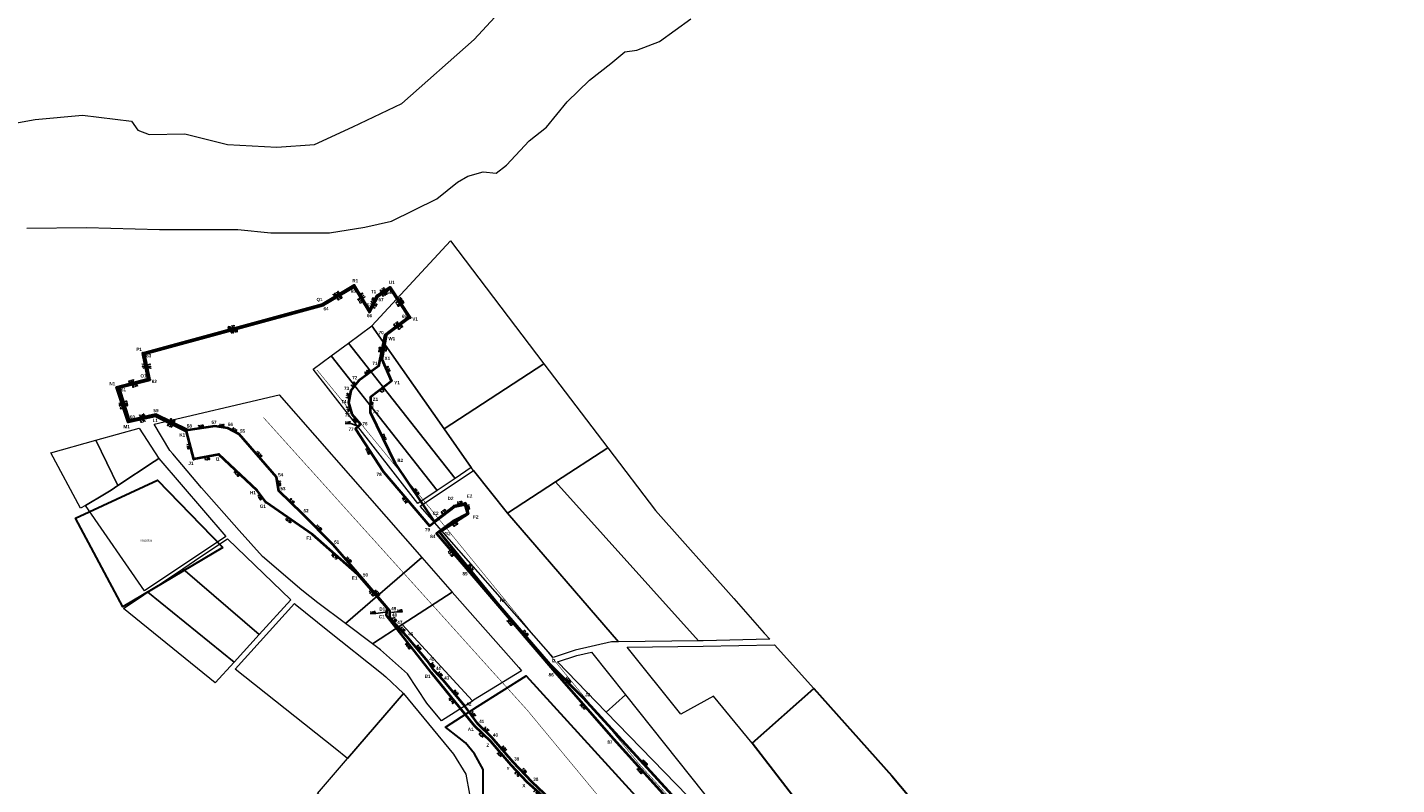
# Model space of a CAD drawing. Header units: metres. Extents: x 347609 to 404409, y 8548087 to 8605413.
# Tile 18 of 46: x 373617 to 373993, y 8562211 to 8562419. Entities that reach past the tile are written whole.
import ezdxf
from ezdxf import colors
from ezdxf.entities.mleader import LeaderData, LeaderLine
from ezdxf.enums import TextEntityAlignment as Align
from ezdxf.math import Vec2, Vec3

# ---------------------------------------------------------------- set-up
doc = ezdxf.new("R2010")
doc.units = ezdxf.units.M
doc.linetypes.add('ACAD_ISO02W100', pattern=[15, 12, -3])
for name, color, linetype in [('00_TEXTO', 7, 'Continuous'), ('manzanas', 2, 'Continuous'), ('Predios Rurales', 90, 'Continuous'), ('VERTICES', 244, 'Continuous'), ('ZR_LIMA_PSAD56_A_WGS84', 210, 'Continuous')]:
    doc.layers.add(name, color=color, linetype=linetype)
doc.layers.add('01. RIO', color=7, linetype='Continuous', lineweight=5, true_color=0x2776bb)
doc.layers.add('02. FAJA MARGINAL', color=5, linetype='ACAD_ISO02W100', lineweight=0)
doc.layers.add('DISTANCIA', color=7, linetype='Continuous', lineweight=9)
doc.layers.add('LIMITES CONSTRUCTIVO 2', color=40, linetype='Continuous', true_color=0xffbf00)
doc.styles.add('ROMANS', font='romans.shx')
doc.styles.get("Standard").update_dxf_attribs({"font": 'simplex.shx'})
doc.styles.add('VERTICES', font='sanssb__.ttf')

# ---------------------------------------------------------------- blocks, each defined once
blk = doc.blocks.new('REIORORI')
at = {"layer": '01. RIO', "color": 152, "lineweight": 15, "true_color": 0x2776bb, "flags": 128}
for points in [[(373605.55, 8562391.42), (373618.86, 8562393.83), (373631.82, 8562395.04), (373645.3, 8562393.32), (373647.03, 8562390.9), (373650.14, 8562389.69), (373659.99, 8562389.86), (373671.75, 8562386.93), (373685.23, 8562386.23), (373695.6, 8562386.93), (373706.18, 8562391.79), (373719.66, 8562398.19), (373739.54, 8562415.8), (373752.01, 8562429.31)], [(373616.5, 8562363.96), (373632.93, 8562364.16), (373653.02, 8562363.56), (373674.53, 8562363.56), (373683.64, 8562362.7), (373699.75, 8562362.7), (373709.48, 8562364.22), (373716.82, 8562365.89), (373729.28, 8562372.04), (373734.94, 8562376.58), (373737.81, 8562378.26), (373741.96, 8562379.45), (373745.55, 8562379.05), (373748.42, 8562381.29), (373754.66, 8562387.91), (373759.44, 8562391.66), (373765.11, 8562398.67), (373771.18, 8562404.58), (373777.08, 8562409.21), (373780.91, 8562412.44), (373784.19, 8562412.9), (373790.43, 8562415.24), (373799.12, 8562421.46)]]:
    blk.add_lwpolyline(points, dxfattribs=at)
blk = doc.blocks.new('A$Cc328417d')
at = {"layer": 'VERTICES', "color": 6}
for centre in [(373706.52, 8562348.3), (373712.79, 8562345.4), (373716.45, 8562347.71), (373697.83, 8562343.04), (373710.75, 8562341.36), (373721.96, 8562339.37), (373715.37, 8562334.51), (373648.44, 8562329.64), (373714.1, 8562327.92), (373649.89, 8562322.58), (373641.22, 8562320.25), (373716.75, 8562321.9), (373710.99, 8562317.47), (373651.9, 8562312.32), (373710.95, 8562313.37), (373644.38, 8562310.63), (373660.46, 8562308.05), (373662.41, 8562300.44), (373669.33, 8562301.8), (373717.77, 8562299.32), (373679.85, 8562291.85), (373682.22, 8562288.62), (373737.1, 8562288.4), (373734, 8562287.68), (373737.88, 8562285.44), (373728.56, 8562283.38), (373695.03, 8562279.81), (373729.99, 8562280.39), (373707.57, 8562268.75), (373715.56, 8562259.49), (373745.99, 8562260.75), (373715.44, 8562257.52), (373760.34, 8562244.14), (373727.81, 8562241.77), (373769.46, 8562234.88), (373739.6, 8562227.24), (373744.13, 8562222.86), (373749.7, 8562216.42), (373754.11, 8562211.71), (373759.89, 8562206.59), (373802.54, 8562198.72), (373809.04, 8562191.02), (373778.48, 8562183.26), (373822.94, 8562184.83), (373780.55, 8562178.98), (373817.93, 8562180.73), (373826.89, 8562174.79), (373792.3, 8562165.14), (373857.97, 8562161.65), (373888.02, 8562161.9), (373794.85, 8562157.1), (373843.07, 8562158.86), (373854.09, 8562158.45), (373890.01, 8562159.59), (373797.26, 8562154.08), (373857.22, 8562154.65), (373875, 8562153.59), (373884.3, 8562154), (373802.85, 8562152.2), (373808.35, 8562149.81), (373850.3, 8562150.68), (373870.53, 8562150.03), (373876.05, 8562152.41), (373804.91, 8562148.26), (373814.57, 8562148.41), (373860.25, 8562148.75), (373822.11, 8562141.52), (373824.5, 8562138.72), (373863.47, 8562136.59), (373827.79, 8562133.23), (373830.52, 8562129.5), (373831.67, 8562127.44), (373833.14, 8562125.83), (373845.23, 8562124.25), (373856.32, 8562123.73), (373823.82, 8562119.52), (373824.82, 8562117.63), (373827.99, 8562117.53), (373816.06, 8562112.11), (373819.85, 8562114.84), (373821.31, 8562112.45), (373811.44, 8562108.04), (373808.74, 8562104.76), (373811.33, 8562102.43), (373811.69, 8562102.78)]:
    blk.add_circle(centre, 0.15, dxfattribs=at)
at = {"layer": 'DISTANCIA', "style": 'ROMANS'}
for s, rotation, p in [('10.16', 31.1797, (373701.52, 8562345.95)), ('8.13', 301.3701, (373708.91, 8562345.46)), ('4.52', 63.2029, (373711.58, 8562344.19)), ('4.33', 32.2889, (373714.25, 8562347.04)), ('10.00', 303.4691, (373719.59, 8562344.13)), ('51.17', 15.171, (373672.72, 8562336.85)), ('8.19', 36.4069, (373719.21, 8562336.64)), ('6.71', 79.0796, (373715.29, 8562330.89)), ('7.21', 281.6198, (373648.53, 8562326.03)), ('6.58', 293.7014, (373715.92, 8562325.27)), ('8.97', 15.0695, (373645.23, 8562321.93)), ('7.27', 37.5447, (373714.4, 8562319.32)), ('10.12', 288.1581, (373642.26, 8562315.12)), ('4.10', 89.4841, (373711.5, 8562315.34)), ('7.71', 12.6648, (373648.4, 8562310.86)), ('9.57', 333.4965, (373655.89, 8562309.64)), ('15.61', 295.9029, (373714.86, 8562306.6)), ('7.85', 284.3149, (373660.88, 8562303.95)), ('7.06', 11.0654, (373666.13, 8562300.53)), ('14.48', 316.5863, (373674.16, 8562296.46)), ('19.26', 304.0846, (373723.73, 8562291.59)), ('4.00', 306.3161, (373680.51, 8562289.97)), ('3.19', 13.0806, (373735.49, 8562288.61)), ('6.93', 38.3483, (373731.05, 8562286.15)), ('3.06', 284.7088, (373737.97, 8562287.34)), ('15.55', 325.4873, (373688.42, 8562283.6)), ('9.36', 32.6079, (373734.39, 8562282.54)), ('16.73', 318.7308, (373701.05, 8562273.69)), ('25.34', 309.1671, (373738.65, 8562270.7)), ('12.23', 312.2125, (373711.29, 8562263.61)), ('21.94', 310.825, (373753.75, 8562252.73)), ('20.03', 308.1562, (373721.3, 8562249.1)), ('13.00', 314.5684, (373765.38, 8562239.85)), ('18.70', 309.0646, (373733.2, 8562234.14)), ('6.31', 315.9608, (373741.47, 8562224.6)), ('8.51', 310.8618, (373746.53, 8562219.26)), ('49.00', 312.4513, (373786.46, 8562217.1)), ('6.45', 313.1577, (373751.29, 8562213.9)), ('7.72', 318.4336, (373756.44, 8562208.89)), ('29.83', 308.5466, (373768.85, 8562194.39)), ('10.08', 310.1661, (373805.03, 8562194.22)), ('13.59', 310.83, (373813.69, 8562186.48)), ('6.47', 39.2905, (373820.31, 8562183.43)), ('4.76', 295.8381, (373778.94, 8562180.93)), ('10.79', 291.5018, (373825.32, 8562180.32)), ('18.15', 310.3382, (373786.08, 8562171.58)), ('22.71', 315.4334, (373835.08, 8562167.54)), ('8.44', 287.5623, (373793.06, 8562160.79)), ('5.03', 39.548, (373855.57, 8562160.46)), ('3.05', 310.7202, (373889.49, 8562161.1)), ('4.92', 309.3684, (373855.16, 8562156.26)), ('17.11', 317.2094, (373864.63, 8562156.26)), ('15.27', 38.4428, (373881.71, 8562157.62)), ('3.87', 308.6401, (373795.57, 8562155.2)), ('5.90', 341.3984, (373799.82, 8562152.58)), ('10.92', 311.4688, (373846.93, 8562155.34)), ('5.72', 38.505, (373872.51, 8562152.34)), ('4.44', 297.5794, (373803.37, 8562149.87)), ('10.14', 349.0122, (373854.66, 8562150.42)), ('6.64', 297.2359, (373858.07, 8562151.84)), ('3.78', 24.2241, (373806.65, 8562148.4)), ('6.37', 347.3329, (373811.57, 8562148.47)), ('10.22', 317.595, (373818.09, 8562144.34)), ('3.68', 310.4182, (373822.83, 8562139.77)), ('6.41', 300.9445, (373825.81, 8562135.44)), ('4.62', 306.1643, (373828.76, 8562130.93)), ('11.25', 34.0954, (373827.83, 8562123)), ('5.70', 29.2962, (373822.03, 8562116.72)), ('4.67', 35.8095, (373817.49, 8562113.93)), ('6.15', 41.4087, (373813.21, 8562110.39)), ('3.49', 318.0437, (373809.56, 8562103.19)), ('4.25', 50.4897, (373809.59, 8562106.71))]:
    blk.add_text(s, height=0.5, rotation=rotation, dxfattribs=at).set_placement(p, align=Align.MIDDLE)
for s, p in [('1.98', (373711.65, 8562258.4)), ('1.32', (373892.45, 8562158.77)), ('1.58', (373877.19, 8562154.86)), ('2.36', (373828.58, 8562127.77)), ('2.18', (373829.75, 8562126.02)), ('2.14', (373821.45, 8562118.81)), ('0.50', (373813.53, 8562100.46))]:
    blk.add_text(s, height=0.5, dxfattribs=at).set_placement(p, align=Align.MIDDLE)
at = {"layer": 'VERTICES', "style": 'VERTICES'}
for s, p in [('R1', (373706.81, 8562349.5)), ('U1', (373716.89, 8562349.04)), ('Q1', (373697.03, 8562344.23)), ('T1', (373711.83, 8562346.52)), ('S1', (373710.69, 8562342.88)), ('V1', (373723.28, 8562339)), ('W1', (373716.88, 8562333.59)), ('P1', (373647.41, 8562330.66)), ('X1', (373715.63, 8562328.16)), ('O1', (373648.6, 8562323.37)), ('N1', (373640.06, 8562321.21)), ('Y1', (373718.31, 8562321.51)), ('Z1', (373712.4, 8562316.93)), ('L1', (373651.84, 8562311.11)), ('A2', (373712.53, 8562313.49)), ('M1', (373643.98, 8562309.41)), ('K1', (373659.29, 8562307.15)), ('J1', (373661.65, 8562299.34)), ('I1', (373668.96, 8562300.53)), ('B2', (373719.17, 8562300.15)), ('H1', (373678.7, 8562291.28)), ('D2', (373733.02, 8562289.7)), ('E2', (373738.26, 8562290.32)), ('G1', (373681.42, 8562287.53)), ('C2', (373728.9, 8562285.6)), ('F2', (373739.97, 8562284.62)), ('F1', (373694.08, 8562278.82)), ('G2', (373732.21, 8562280.04)), ('E1', (373706.64, 8562267.8)), ('H2', (373747.34, 8562261.66)), ('D1', (373714.25, 8562259.29)), ('C1', (373714.11, 8562257.18)), ('I2', (373761.33, 8562245.1)), ('B1', (373726.73, 8562240.83)), ('J2', (373770.7, 8562235.75)), ('A1', (373738.57, 8562226.25)), ('Z', (373743.26, 8562221.87)), ('Y', (373748.85, 8562215.48)), ('X', (373753.17, 8562210.77)), ('W', (373758.85, 8562205.6)), ('K2', (373803.7, 8562199.59)), ('L2', (373810.26, 8562191.95)), ('N2', (373823.51, 8562186.05)), ('V', (373777.38, 8562182.62)), ('M2', (373818.01, 8562182.36)), ('U', (373779.45, 8562178.14)), ('O2', (373828.08, 8562175.53)), ('T', (373791.28, 8562164.39)), ('P2', (373844.34, 8562159.89)), ('U2', (373858.16, 8562162.98)), ('Y2', (373885.28, 8562161.96)), ('Z2', (373891.45, 8562160.11)), ('S', (373793.82, 8562156.38)), ('T2', (373852.62, 8562158.99)), ('R', (373796.69, 8562152.94)), ('S2', (373856.03, 8562153.83)), ('W2', (373874.25, 8562154.93)), ('X2', (373879.07, 8562153.1)), ('Q', (373802.09, 8562151.14)), ('O', (373808.55, 8562148.6)), ('Q2', (373851.21, 8562151.74)), ('R2', (373858.83, 8562149.66)), ('V2', (373870.68, 8562151.36)), ('P', (373804.72, 8562147.08)), ('N', (373814.04, 8562147.19)), ('M', (373821.18, 8562140.71)), ('L', (373823.82, 8562138.07)), ('K', (373826.87, 8562132.31)), ('J', (373829.45, 8562128.94)), ('I', (373831, 8562126.83)), ('H', (373832.14, 8562125.95)), ('G', (373822.74, 8562120.17)), ('E', (373819.06, 8562115.94)), ('F', (373823.78, 8562117.82)), ('D', (373815.27, 8562112.98)), ('C', (373810.7, 8562108.96)), ('B', (373807.61, 8562105.02)), ('A', (373811.15, 8562101.15))]:
    blk.add_text(s, height=0.9, dxfattribs=at).set_placement(p, align=Align.MIDDLE)
at = {"layer": '00_TEXTO', "color": 0, "lineweight": 9}
ml = blk.add_multileader_mtext('Standard', dxfattribs=at)
ml.set_content('')
ml.set_leader_properties()
ml.build(insert=Vec2(0, 0))
ml.multileader.update_dxf_attribs({"text_right_attachment_type": 6, "dogleg_length": 3, "arrow_head_size": 0.3})
ctx = ml.context
ctx.base_point, ctx.char_height, ctx.arrow_head_size, ctx.landing_gap_size, ctx.plane_origin = Vec3(373710.9, 8562258.09), 0.009, 0.3, 0.0045, Vec3(373715.02, 8562253.07)
ctx.right_attachment, ctx.text_align_type = 6, 2
notes = []
notes.append((ctx, [(0, (1, 1, 0), (373712.47, 8562258.1), (-1, 0), 1.56, [(0, [(373715.32, 8562258.45)], 0, [])])]))
ctx.mtext.insert, ctx.mtext.text_direction, ctx.mtext.rotation, ctx.mtext.alignment, ctx.mtext.flow_direction = Vec3(373710.91, 8562258.09), Vec3(-1, 0), 3.141593, 3, 5
ml = blk.add_multileader_mtext('Standard', dxfattribs=at)
ml.set_content('')
ml.set_leader_properties()
ml.build(insert=Vec2(0, 0))
ml.multileader.update_dxf_attribs({"text_right_attachment_type": 6, "dogleg_length": 3, "arrow_head_size": 0.3})
ctx = ml.context
ctx.base_point, ctx.char_height, ctx.arrow_head_size, ctx.landing_gap_size, ctx.plane_origin = Vec3(373884.58, 8562161.39), 0.009, 0.3, 0.0045, Vec3(373887.48, 8562156.43)
ctx.right_attachment, ctx.text_align_type = 6, 2
notes.append((ctx, [(0, (1, 1, 0), (373886.15, 8562161.39), (-1, 0), 1.56, [(0, [(373887.78, 8562161.81)], 0, [])])]))
ctx.mtext.insert, ctx.mtext.text_direction, ctx.mtext.rotation, ctx.mtext.alignment, ctx.mtext.flow_direction = Vec3(373884.58, 8562161.38), Vec3(-1, 0), 3.141593, 3, 5
ml = blk.add_multileader_mtext('Standard', dxfattribs=at)
ml.set_content('')
ml.set_leader_properties()
ml.build(insert=Vec2(0, 0))
ml.multileader.update_dxf_attribs({"text_right_attachment_type": 6, "dogleg_length": 3, "arrow_head_size": 0.3})
ctx = ml.context
ctx.base_point, ctx.char_height, ctx.arrow_head_size, ctx.landing_gap_size, ctx.plane_origin = Vec3(373893.13, 8562158.45), 0.009, 0.3, 0.0045, Vec3(373889.37, 8562153.72)
ctx.right_attachment = 6
notes.append((ctx, [(1, (1, 1, 0), (373891.57, 8562158.45), (1, 0), 1.56, [(0, [(373889.67, 8562159.1)], 0, [])])]))
ctx.mtext.insert, ctx.mtext.text_direction, ctx.mtext.rotation, ctx.mtext.flow_direction = Vec3(373893.14, 8562158.44), Vec3(-1, 0), 3.141593, 5
ml = blk.add_multileader_mtext('Standard', dxfattribs=at)
ml.set_content('')
ml.set_leader_properties()
ml.build(insert=Vec2(0, 0))
ml.multileader.update_dxf_attribs({"text_right_attachment_type": 6, "dogleg_length": 3, "arrow_head_size": 0.3})
ctx = ml.context
ctx.base_point, ctx.char_height, ctx.arrow_head_size, ctx.landing_gap_size, ctx.plane_origin = Vec3(373878.01, 8562154.54), 0.009, 0.3, 0.0045, Vec3(373875.23, 8562147.75)
ctx.right_attachment = 6
notes.append((ctx, [(1, (1, 1, 0), (373876.45, 8562154.54), (1, 0), 1.56, [(0, [(373875.53, 8562153.13)], 0, [])])]))
ctx.mtext.insert, ctx.mtext.text_direction, ctx.mtext.rotation, ctx.mtext.flow_direction = Vec3(373878.02, 8562154.53), Vec3(-1, 0), 3.141593, 5
ml = blk.add_multileader_mtext('Standard', dxfattribs=at)
ml.set_content('')
ml.set_leader_properties()
ml.build(insert=Vec2(0, 0))
ml.multileader.update_dxf_attribs({"text_right_attachment_type": 6, "dogleg_length": 3, "arrow_head_size": 0.3})
ctx = ml.context
ctx.base_point, ctx.char_height, ctx.arrow_head_size, ctx.landing_gap_size, ctx.plane_origin = Vec3(373879.88, 8562152.59), 0.009, 0.3, 0.0045, Vec3(373875.96, 8562147.03)
ctx.right_attachment = 6
notes.append((ctx, [(1, (1, 1, 0), (373878.32, 8562152.59), (1, 0), 1.56, [(0, [(373876.26, 8562152.41)], 0, [])])]))
ctx.mtext.insert, ctx.mtext.text_direction, ctx.mtext.rotation, ctx.mtext.flow_direction = Vec3(373879.89, 8562152.58), Vec3(-1, 0), 3.141593, 5
ml = blk.add_multileader_mtext('Standard', dxfattribs=at)
ml.set_content('')
ml.set_leader_properties()
ml.build(insert=Vec2(0, 0))
ml.multileader.update_dxf_attribs({"text_right_attachment_type": 6, "dogleg_length": 3, "arrow_head_size": 0.3})
ctx = ml.context
ctx.base_point, ctx.char_height, ctx.arrow_head_size, ctx.landing_gap_size, ctx.plane_origin = Vec3(373827.81, 8562127.45), 0.009, 0.3, 0.0045, Vec3(373830.74, 8562122.96)
ctx.right_attachment, ctx.text_align_type = 6, 2
notes.append((ctx, [(0, (1, 1, 0), (373829.38, 8562127.45), (-1, 0), 1.56, [(0, [(373831.04, 8562128.34)], 0, [])])]))
ctx.mtext.insert, ctx.mtext.text_direction, ctx.mtext.rotation, ctx.mtext.alignment, ctx.mtext.flow_direction = Vec3(373827.81, 8562127.44), Vec3(-1, 0), 3.141593, 3, 5
ml = blk.add_multileader_mtext('Standard', dxfattribs=at)
ml.set_content('')
ml.set_leader_properties()
ml.build(insert=Vec2(0, 0))
ml.multileader.update_dxf_attribs({"text_right_attachment_type": 6, "dogleg_length": 3, "arrow_head_size": 0.3})
ctx = ml.context
ctx.base_point, ctx.char_height, ctx.arrow_head_size, ctx.landing_gap_size, ctx.plane_origin = Vec3(373828.95, 8562125.71), 0.009, 0.3, 0.0045, Vec3(373831.89, 8562121.23)
ctx.right_attachment, ctx.text_align_type = 6, 2
notes.append((ctx, [(0, (1, 1, 0), (373830.52, 8562125.72), (-1, 0), 1.56, [(0, [(373832.19, 8562126.61)], 0, [])])]))
ctx.mtext.insert, ctx.mtext.text_direction, ctx.mtext.rotation, ctx.mtext.alignment, ctx.mtext.flow_direction = Vec3(373828.96, 8562125.71), Vec3(-1, 0), 3.141593, 3, 5
ml = blk.add_multileader_mtext('Standard', dxfattribs=at)
ml.set_content('')
ml.set_leader_properties()
ml.build(insert=Vec2(0, 0))
ml.multileader.update_dxf_attribs({"text_right_attachment_type": 6, "dogleg_length": 3, "arrow_head_size": 0.3})
ctx = ml.context
ctx.base_point, ctx.char_height, ctx.arrow_head_size, ctx.landing_gap_size, ctx.plane_origin = Vec3(373820.58, 8562118.47), 0.009, 0.3, 0.0045, Vec3(373823.87, 8562113.22)
ctx.right_attachment, ctx.text_align_type = 6, 2
notes.append((ctx, [(0, (1, 1, 0), (373822.15, 8562118.48), (-1, 0), 1.56, [(0, [(373824.17, 8562118.6)], 0, [])])]))
ctx.mtext.insert, ctx.mtext.text_direction, ctx.mtext.rotation, ctx.mtext.alignment, ctx.mtext.flow_direction = Vec3(373820.58, 8562118.47), Vec3(-1, 0), 3.141593, 3, 5
ml = blk.add_multileader_mtext('Standard', dxfattribs=at)
ml.set_content('')
ml.set_leader_properties()
ml.build(insert=Vec2(0, 0))
ml.multileader.update_dxf_attribs({"text_right_attachment_type": 6, "dogleg_length": 3, "arrow_head_size": 0.3})
ctx = ml.context
ctx.base_point, ctx.char_height, ctx.arrow_head_size, ctx.landing_gap_size, ctx.plane_origin = Vec3(373814.28, 8562100.07), 0.009, 0.3, 0.0045, Vec3(373811.29, 8562096.92)
ctx.right_attachment = 6
notes.append((ctx, [(1, (1, 1, 0), (373812.72, 8562100.07), (1, 0), 1.56, [(0, [(373811.59, 8562102.55)], 0, [])])]))
ctx.mtext.insert, ctx.mtext.text_direction, ctx.mtext.rotation, ctx.mtext.flow_direction = Vec3(373814.29, 8562100.07), Vec3(-1, 0), 3.141593, 5
for ctx, leaders in notes:
    for number, flags, end, landing, length, lines in leaders:
        leader = LeaderData()
        leader.index, (leader.has_last_leader_line, leader.has_dogleg_vector, leader.attachment_direction) = number, flags
        leader.last_leader_point, leader.dogleg_vector, leader.dogleg_length = Vec3(end), Vec3(landing), length
        for number, points, colour, breaks in lines:
            line = LeaderLine()
            line.index, line.vertices, line.color, line.breaks = number, Vec3.list(points), colors.encode_raw_color(colour), breaks
            leader.lines.append(line)
        ctx.leaders.append(leader)

msp = doc.modelspace()

# ---------------------------------------------------------------- linework, layer by layer
at = {"layer": '02. FAJA MARGINAL', "color": 5, "true_color": 0x0000ff, "const_width": 0.15}
for points in [[(373696.32, 8562324.98), (373784.82, 8562216.74), (373862.86, 8562130.79), (373907.95, 8562074.13), (373960.75, 8561996.35), (374023.52, 8561893.19), (374126.54, 8561754.59), (374173.6, 8561585.97), (374202.08, 8561499.92), (374240.17, 8561401.95), (374277.6, 8561280.19), (374325.11, 8561183.09), (374358.83, 8561043.57), (374419.95, 8560902.47), (374526.7, 8560881.67), (374634.93, 8560876.84), (374729.39, 8560845.9), (374825.05, 8560818.75), (374868.52, 8560793.9), (374891.75, 8560717)], [(373681.58, 8562311.93), (373754.15, 8562231.46), (373846.39, 8562120.08), (373888.58, 8562066.14), (373942.51, 8561985.65), (374020.69, 8561860), (374098.04, 8561752.74), (374120.11, 8561652.14), (374147.6, 8561511.92), (374187.47, 8561414.09), (374238.46, 8561238.08), (374274.46, 8561177.07), (374292.49, 8561039.05), (374350.54, 8560953.9), (374340.45, 8560881.04), (374396.08, 8560847.4), (374523.7, 8560835.67), (374664.05, 8560804.4), (374723.68, 8560775.66), (374805.5, 8560775.88), (374828.41, 8560707.02)]]:
    msp.add_lwpolyline(points, dxfattribs=at)
at = {"layer": 'LIMITES CONSTRUCTIVO 2', "lineweight": 40, "ltscale": 30, "flags": 128}
msp.add_lwpolyline([(373759.89, 8562206.59), (373754.11, 8562211.71), (373749.7, 8562216.42), (373744.13, 8562222.86), (373739.6, 8562227.24), (373727.81, 8562241.77), (373715.44, 8562257.52), (373715.56, 8562259.49), (373707.57, 8562268.75), (373695.03, 8562279.81), (373682.22, 8562288.62), (373679.85, 8562291.85), (373669.33, 8562301.8), (373662.41, 8562300.44), (373660.46, 8562308.05), (373651.9, 8562312.32), (373644.38, 8562310.63), (373641.22, 8562320.25), (373649.89, 8562322.58), (373648.44, 8562329.64), (373697.83, 8562343.04), (373706.52, 8562348.3), (373710.75, 8562341.36), (373712.79, 8562345.4), (373716.45, 8562347.71), (373721.96, 8562339.37), (373715.37, 8562334.51), (373714.1, 8562327.92), (373716.75, 8562321.9), (373710.99, 8562317.47), (373710.95, 8562313.37), (373717.77, 8562299.32), (373728.56, 8562283.38), (373734, 8562287.68), (373737.1, 8562288.4), (373737.88, 8562285.44), (373729.99, 8562280.39), (373745.99, 8562260.75), (373760.34, 8562244.14), (373769.46, 8562234.88), (373802.54, 8562198.72)], dxfattribs=at)
at = {"layer": 'LIMITES CONSTRUCTIVO 2', "color": 144, "lineweight": 40, "ltscale": 30, "flags": 128}
msp.add_lwpolyline([(373760.4, 8562207.08), (373755.42, 8562211.75), (373750.19, 8562217.32), (373744.39, 8562223.99), (373740.57, 8562227.77), (373737.05, 8562232.53), (373730.95, 8562239.75), (373728.53, 8562242.4), (373726.82, 8562244.9), (373721.02, 8562251.76), (373717.96, 8562255.04), (373716.36, 8562257.17), (373716.34, 8562258.82), (373708.51, 8562267.92), (373700.72, 8562276.98), (373692.33, 8562285.49), (373685.78, 8562291.81), (373685.15, 8562295.55), (373674.91, 8562307.3), (373671.83, 8562308.98), (373668.21, 8562309.52), (373660.8, 8562308.46), (373652.02, 8562312.75), (373644.76, 8562311.07), (373641.94, 8562320.15), (373650.4, 8562322.31), (373648.88, 8562329.43), (373698, 8562342.75), (373706.51, 8562347.8), (373710.71, 8562340.84), (373713, 8562345.21), (373716.4, 8562347.37), (373721.59, 8562339.55), (373715, 8562334.57), (373713.24, 8562326.06), (373707.76, 8562321.97), (373705.59, 8562319.36), (373704.99, 8562316.09), (373705.93, 8562312.86), (373708.3, 8562310.11), (373706.94, 8562308.84), (373714.57, 8562296.99), (373727.22, 8562282.13), (373734.16, 8562287.46), (373736.91, 8562288.03), (373737.64, 8562285.46), (373733.78, 8562283.41), (373729.17, 8562280.03), (373737.86, 8562269.84), (373761.65, 8562242), (373777.82, 8562223.64), (373793.02, 8562206.8)], dxfattribs=at)
at = {"layer": 'Predios Rurales', "lineweight": 0}
for points in [[(373731.24, 8562308.82), (373711.39, 8562337.15), (373732.99, 8562360.51), (373758.68, 8562326.71)], [(373734.25, 8562295.17), (373704.98, 8562332.38), (373711.39, 8562337.15), (373731.24, 8562308.82), (373738.71, 8562298.17)], [(373729.32, 8562291.87), (373700.24, 8562328.85), (373704.98, 8562332.38), (373734.25, 8562295.17)], [(373724.03, 8562288.32), (373695.29, 8562325.17), (373700.24, 8562328.85), (373729.32, 8562291.87)], [(373748.64, 8562285.65), (373739.29, 8562297.35), (373738.71, 8562298.17), (373731.24, 8562308.82), (373758.68, 8562326.71), (373776.27, 8562303.58), (373761.9, 8562294.25)], [(373674.91, 8562280.85), (373664.53, 8562292.63), (373656.66, 8562301.96), (373655.89, 8562302.87), (373651.56, 8562310.07), (373685.88, 8562318.17), (373725.16, 8562273.46), (373704.13, 8562255.32), (373696.56, 8562261.01), (373692.17, 8562264.46), (373681.34, 8562273.74)], [(373641.56, 8562293.2), (373635.52, 8562305.68), (373647.41, 8562309.03), (373652.86, 8562300.69), (373651.56, 8562299.83)], [(373631.3, 8562286.98), (373623.15, 8562302.2), (373623.15, 8562302.21), (373635.52, 8562305.68), (373641.56, 8562293.2), (373639.7, 8562291.97), (373637.88, 8562290.89), (373632.63, 8562287.77)], [(373801.17, 8562250.56), (373761.9, 8562294.25), (373776.27, 8562303.58), (373789.34, 8562286.38), (373810.86, 8562262.16), (373819.27, 8562252.7), (373820.78, 8562251.01), (373820.73, 8562250.97), (373802.45, 8562250.57)], [(373648.92, 8562264.31), (373632.63, 8562287.77), (373637.88, 8562290.89), (373639.7, 8562291.97), (373641.56, 8562293.2), (373651.56, 8562299.83), (373652.86, 8562300.69), (373671.22, 8562279.25)], [(373761.22, 8562245.94), (373724.7, 8562287.56), (373739.29, 8562297.35), (373748.64, 8562285.65), (373779.2, 8562250.31), (373777.23, 8562250.28), (373767.29, 8562247.99)], [(373779.2, 8562250.31), (373748.64, 8562285.65), (373761.9, 8562294.25), (373801.17, 8562250.56)], [(373680.4, 8562252.29), (373659.4, 8562270.38), (373664.37, 8562273.71), (373671.73, 8562278.63), (373689.08, 8562261.85)], [(373711.56, 8562249.72), (373704.13, 8562255.32), (373725.16, 8562273.46), (373733.51, 8562263.95), (373719.7, 8562255)], [(373673.54, 8562244.73), (373649.83, 8562263.97), (373659.4, 8562270.38), (373680.4, 8562252.29)], [(373668.36, 8562239.03), (373643.15, 8562259.48), (373648.31, 8562262.94), (373649.37, 8562263.66), (373649.83, 8562263.97), (373673.54, 8562244.73)], [(373739.04, 8562234.02), (373739.03, 8562234.04), (373719.7, 8562255), (373733.51, 8562263.95), (373751.75, 8562243.19), (373752.57, 8562242.29), (373739.36, 8562234.23)], [(373701.33, 8562220.94), (373673.77, 8562242.77), (373690.16, 8562260.81), (373690.35, 8562260.65), (373699.28, 8562253.42), (373714.02, 8562241.66), (373715.26, 8562240.64), (373720.1, 8562236.1), (373704.73, 8562218.24)], [(373721.18, 8562241.47), (373713.78, 8562248.05), (373711.56, 8562249.72), (373719.7, 8562255), (373739.03, 8562234.04), (373739.04, 8562234.02), (373730.53, 8562228.55), (373726.52, 8562233.39)], [(373775.8, 8562230.97), (373762.38, 8562244.75), (373767.7, 8562246.54), (373771.75, 8562247.48), (373776.44, 8562241.59), (373781.12, 8562235.69)], [(373815.97, 8562222.41), (373805.33, 8562235.38), (373796.31, 8562230.43), (373781.56, 8562248.83), (373802.48, 8562249.07), (373822.05, 8562249.5), (373832.85, 8562237.44)], [(373792.14, 8562181.09), (373766.52, 8562176.26), (373763.94, 8562180.23), (373757.75, 8562187.2), (373746.42, 8562199.71), (373742.48, 8562204.12), (373741.98, 8562206.24), (373741.95, 8562215.18), (373739.58, 8562219.52), (373737.17, 8562222.49), (373735.36, 8562223.88), (373731.61, 8562226.88), (373740.41, 8562232.53), (373753.79, 8562240.96), (373798.02, 8562192.53), (373787.49, 8562187.6)], [(373726.39, 8562140.21), (373701.94, 8562157.43), (373724.76, 8562184.63), (373696.45, 8562208.62), (373704.73, 8562218.24), (373720.1, 8562236.1), (373733.83, 8562219.37), (373737.2, 8562213.9), (373738.25, 8562208.42), (373738.67, 8562201.05), (373744.56, 8562194.11), (373753.4, 8562186.32), (373757.55, 8562181.3), (373740.8, 8562168.04), (373738.14, 8562165.85), (373746.84, 8562156.53), (373741.08, 8562151.9), (373729.53, 8562142.61)], [(373807.78, 8562198.11), (373775.8, 8562230.97), (373781.12, 8562235.69), (373809.68, 8562199.77)], [(373872.35, 8562149.26), (373815.97, 8562222.41), (373832.85, 8562237.44), (373854.32, 8562213.45), (373891.64, 8562169)]]:
    msp.add_lwpolyline(points, close=True, dxfattribs=at)
at = {"layer": 'VERTICES', "color": 6}
for centre in [(373706.51, 8562347.8), (373713, 8562345.21), (373716.4, 8562347.37), (373698, 8562342.75), (373710.71, 8562340.84), (373721.59, 8562339.55), (373715, 8562334.57), (373648.88, 8562329.43), (373713.24, 8562326.06), (373650.4, 8562322.31), (373707.76, 8562321.97), (373641.94, 8562320.15), (373705.59, 8562319.36), (373704.99, 8562316.09), (373644.76, 8562311.07), (373652.02, 8562312.75), (373705.93, 8562312.86), (373660.8, 8562308.46), (373668.21, 8562309.52), (373671.83, 8562308.98), (373674.91, 8562307.3), (373706.94, 8562308.84), (373708.3, 8562310.11), (373714.57, 8562296.99), (373685.15, 8562295.55), (373685.78, 8562291.81), (373692.33, 8562285.49), (373734.16, 8562287.46), (373736.91, 8562288.03), (373737.64, 8562285.46), (373727.22, 8562282.13), (373733.78, 8562283.41), (373700.72, 8562276.98), (373729.17, 8562280.03), (373737.86, 8562269.84), (373708.51, 8562267.92), (373716.34, 8562258.82), (373716.36, 8562257.17), (373717.96, 8562255.04), (373721.02, 8562251.76), (373726.82, 8562244.9), (373728.53, 8562242.4), (373730.95, 8562239.75), (373761.65, 8562242), (373737.05, 8562232.53), (373740.57, 8562227.77), (373744.39, 8562223.99), (373777.82, 8562223.64), (373750.19, 8562217.32), (373755.42, 8562211.75)]:
    msp.add_circle(centre, 0.15, dxfattribs=at)
at = {"layer": 'ZR_LIMA_PSAD56_A_WGS84', "linetype": 'Continuous', "lineweight": 30, "flags": 128}
for points in [[(373670.47, 8562276.16), (373642.93, 8562259.91), (373629.89, 8562284.28), (373652.5, 8562294.72), (373670.47, 8562276.16)], [(373792.14, 8562181.09), (373766.52, 8562176.26), (373763.94, 8562180.23), (373757.75, 8562187.2), (373746.42, 8562199.71), (373742.48, 8562204.12), (373741.98, 8562206.24), (373741.95, 8562215.18), (373739.58, 8562219.53), (373737.17, 8562222.49), (373735.36, 8562223.88), (373731.61, 8562226.88), (373740.41, 8562232.53), (373753.79, 8562240.96), (373798.02, 8562192.53), (373787.49, 8562187.6), (373792.14, 8562181.09)], [(373891.64, 8562169), (373872.35, 8562149.26), (373815.97, 8562222.41), (373832.85, 8562237.44), (373854.32, 8562213.45), (373891.64, 8562169)]]:
    msp.add_lwpolyline(points, close=True, dxfattribs=at)

# ---------------------------------------------------------------- block references
msp.add_blockref('REIORORI', (0, 0))
at = {"layer": 'manzanas'}
msp.add_blockref('A$Cc328417d', (0, 0), dxfattribs=at)

# ---------------------------------------------------------------- texts
at = {"layer": 'DISTANCIA', "style": 'ROMANS'}
for s, rotation, p in [('9.90', 30.6917, (373702.55, 8562344.7)), ('4.03', 32.2909, (373714.86, 8562345.68)), ('8.13', 301.0825, (373708.08, 8562343.98)), ('4.93', 62.4106, (373712.31, 8562342.55)), ('9.38', 303.5693, (373718.49, 8562343.11)), ('8.26', 37.115, (373718.01, 8562337.64)), ('50.90', 15.1737, (373673.56, 8562335.52)), ('8.69', 78.2871, (373713.54, 8562330.63)), ('7.27', 282.1194, (373650.26, 8562326)), ('6.84', 36.7182, (373710.05, 8562324.51)), ('8.74', 14.3656, (373646.28, 8562320.59)), ('3.32', 79.6294, (373704.71, 8562317.9)), ('3.40', 50.2465, (373706.21, 8562321.03)), ('9.50', 287.2752, (373643.95, 8562315.84)), ('3.36', 286.1824, (373704.86, 8562314.26)), ('7.45', 13.0363, (373648.17, 8562312.52)), ('9.78', 333.9381, (373656.61, 8562311.17)), ('3.64', 310.8795, (373706.69, 8562311.1)), ('7.49', 8.1476, (373664.34, 8562309.62)), ('3.66', 351.5096, (373670.09, 8562309.83)), ('3.51', 331.4391, (373673.62, 8562308.66)), ('14.09', 302.78, (373710.2, 8562302.61)), ('15.58', 311.0731, (373680.46, 8562301.88)), ('3.80', 279.4587, (373686.06, 8562293.9)), ('9.10', 316.0237, (373689.49, 8562289.05)), ('19.52', 310.4085, (373720.38, 8562289.18)), ('11.95', 314.5835, (373696.9, 8562281.72)), ('11.95', 310.7051, (373705.08, 8562272.92)), ('13.39', 310.4546, (373733.04, 8562274.49)), ('12.00', 310.7052, (373712.89, 8562263.79)), ('2.66', 306.7338, (373717.72, 8562256.46)), ('4.48', 313.0976, (373719.92, 8562253.79)), ('36.63', 310.5141, (373749.27, 8562255.53)), ('8.99', 310.2211, (373724.34, 8562248.75)), ('3.03', 304.2419, (373728.16, 8562243.98)), ('3.59', 312.4218, (373730.17, 8562241.47)), ('9.45', 310.1764, (373734.57, 8562236.39)), ('24.47', 311.3803, (373769.33, 8562232.4)), ('5.92', 306.5133, (373739.32, 8562230.43)), ('5.37', 315.2964, (373742.93, 8562226.25)), ('8.83', 311.0231, (373747.8, 8562221)), ('7.65', 313.1746, (373753.31, 8562214.93)), ('22.68', 312.0723, (373785, 8562214.81))]:
    msp.add_text(s, height=0.5, rotation=rotation, dxfattribs=at).set_placement(p, align=Align.MIDDLE)
for s, p in [('1.87', (373704.77, 8562310.54)), ('1.65', (373719.05, 8562258.82))]:
    msp.add_text(s, height=0.5, dxfattribs=at).set_placement(p, align=Align.MIDDLE)
at = {"layer": 'VERTICES', "style": 'VERTICES'}
for s, p in [('65', (373706.27, 8562346.65)), ('67', (373713.93, 8562344.3)), ('68', (373716.32, 8562346.32)), ('64', (373698.8, 8562341.8)), ('66', (373710.77, 8562339.92)), ('69', (373720.36, 8562339.76)), ('70', (373713.94, 8562335.26)), ('63', (373650.06, 8562328.89)), ('71', (373712.22, 8562326.78)), ('62', (373651.59, 8562321.83)), ('72', (373706.68, 8562322.84)), ('61', (373643.1, 8562319.57)), ('73', (373704.45, 8562319.92)), ('74', (373703.67, 8562316.28)), ('60', (373645.55, 8562312.07)), ('59', (373652.05, 8562313.84)), ('57', (373668.01, 8562310.58)), ('75', (373704.68, 8562312.61)), ('58', (373661.21, 8562309.59)), ('56', (373672.51, 8562310.03)), ('55', (373675.83, 8562308.18)), ('77', (373705.68, 8562308.7)), ('76', (373709.49, 8562310.2)), ('54', (373686.32, 8562296.18)), ('78', (373713.39, 8562296.29)), ('53', (373686.94, 8562292.38)), ('52', (373693.32, 8562286.32)), ('79', (373726.69, 8562281.09)), ('51', (373701.74, 8562277.71)), ('84', (373728.13, 8562279.24)), ('85', (373737, 8562269)), ('50', (373709.65, 8562268.68)), ('49', (373717.4, 8562259.39)), ('48', (373717.6, 8562257.65)), ('47', (373719.09, 8562255.63)), ('46', (373722.06, 8562252.43)), ('45', (373727.9, 8562245.55)), ('44', (373729.66, 8562242.97)), ('43', (373731.98, 8562240.38)), ('86', (373760.68, 8562241.24)), ('42', (373738.06, 8562233.23)), ('41', (373741.59, 8562228.43)), ('40', (373745.37, 8562224.69)), ('87', (373776.83, 8562222.72)), ('39', (373751.23, 8562218.11)), ('38', (373756.46, 8562212.52))]:
    msp.add_text(s, height=0.9, dxfattribs=at).set_placement(p, align=Align.MIDDLE)
at = {"layer": 'ZR_LIMA_PSAD56_A_WGS84', "color": 0, "lineweight": 0, "insert": (373647.8, 8562277.84), "char_height": 0.5, "width": 2.794, "attachment_point": 7}
msp.add_mtext('\\fMS Shell Dlg 2|i0|b0;\\H0.515938;90135538', dxfattribs=at)

# ---------------------------------------------------------------- leaders
at = {"layer": '00_TEXTO', "color": 0, "lineweight": 9}
ml = msp.add_multileader_mtext('Standard', dxfattribs=at)
ml.set_content('')
ml.set_leader_properties()
ml.build(insert=Vec2(0, 0))
ml.multileader.update_dxf_attribs({"text_right_attachment_type": 6, "dogleg_length": 3, "arrow_head_size": 0.3})
ctx = ml.context
ctx.base_point, ctx.char_height, ctx.arrow_head_size, ctx.landing_gap_size, ctx.plane_origin = Vec3(373704.01, 8562310.23), 0.009, 0.3, 0.0045, Vec3(373712.17, 8562305.51)
ctx.right_attachment, ctx.text_align_type = 6, 2
notes = []
notes.append((ctx, [(0, (1, 1, 0), (373705.58, 8562310.24), (-1, 0), 1.56, [(0, [(373707.35, 8562309.58)], 0, [])])]))
ctx.mtext.insert, ctx.mtext.text_direction, ctx.mtext.rotation, ctx.mtext.alignment, ctx.mtext.flow_direction = Vec3(373704.01, 8562310.23), Vec3(-1, 0), 3.141593, 3, 5
ml = msp.add_multileader_mtext('Standard', dxfattribs=at)
ml.set_content('')
ml.set_leader_properties()
ml.build(insert=Vec2(0, 0))
ml.multileader.update_dxf_attribs({"text_right_attachment_type": 6, "dogleg_length": 3, "arrow_head_size": 0.3})
ctx = ml.context
ctx.base_point, ctx.char_height, ctx.arrow_head_size, ctx.landing_gap_size, ctx.plane_origin = Vec3(373719.86, 8562258.51), 0.009, 0.3, 0.0045, Vec3(373721.28, 8562254.1)
ctx.right_attachment = 6
notes.append((ctx, [(1, (1, 1, 0), (373718.29, 8562258.51), (1, 0), 1.56, [(0, [(373716.45, 8562258.28)], 0, [])])]))
ctx.mtext.insert, ctx.mtext.text_direction, ctx.mtext.rotation, ctx.mtext.flow_direction = Vec3(373719.86, 8562258.51), Vec3(-1, 0), 3.141593, 5
for ctx, leaders in notes:
    for number, flags, end, landing, length, lines in leaders:
        leader = LeaderData()
        leader.index, (leader.has_last_leader_line, leader.has_dogleg_vector, leader.attachment_direction) = number, flags
        leader.last_leader_point, leader.dogleg_vector, leader.dogleg_length = Vec3(end), Vec3(landing), length
        for number, points, colour, breaks in lines:
            line = LeaderLine()
            line.index, line.vertices, line.color, line.breaks = number, Vec3.list(points), colors.encode_raw_color(colour), breaks
            leader.lines.append(line)
        ctx.leaders.append(leader)

doc.saveas('drawing.dxf')
